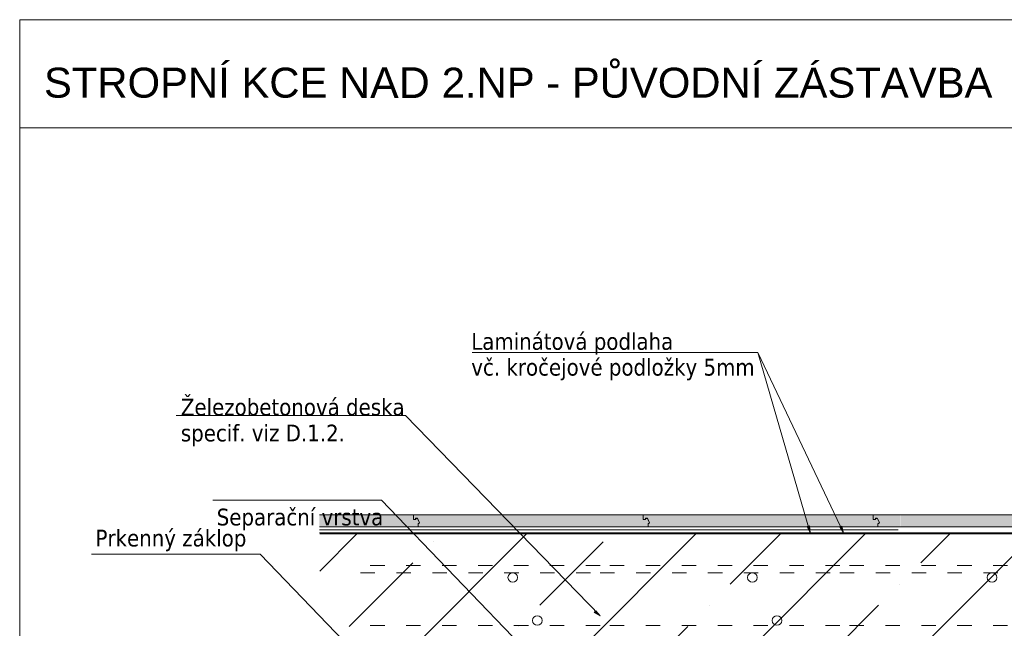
# Model space of a CAD drawing. Header units: millimetres. Extents: x -64926 to -56983, y 29477 to 31827.
# Tile 11 of 12: x -58452 to -57630, y 30422 to 30930. Entities that reach past the tile are written whole.
import ezdxf

# ---------------------------------------------------------------- set-up
doc = ezdxf.new("R2010")
doc.units = ezdxf.units.MM
doc.header["$MEASUREMENT"] = 0
doc.linetypes.add('ČÁRKOVANÁ1', pattern=[30, 12, -18])
doc.styles.add('GENEROVANÝ_STYL_1', font='txt')
doc.styles.add('GENEROVANÝ_STYL_2', font='txt')
doc.linetypes.add('LEPENÍ', pattern='A,0,[2,Detail č.10 Stropní KCE NAD 2.NP1.Shx,S=0.060476,R=0,X=0,Y=0],-7.62,0', length=7.62)
doc.linetypes.add('ZEBRIK', pattern='A,0,[3,Detail č.10 Stropní KCE NAD 2.NP1.Shx,S=0.00015873,R=0,X=0,Y=0],-0.02,0', length=0.02)

msp = doc.modelspace()

# ---------------------------------------------------------------- hatches: boundary and pattern name
at = {"linetype": 'Continuous', "lineweight": 20, "true_color": 0xff6600}
for points in [[(-58202.03, 30506.48), (-58119.67, 30506.48), (-58119.67, 30509.05), (-58118.42, 30509.87), (-58120.15, 30513.48), (-58121.65, 30513.48), (-58121.65, 30512.73), (-58121.79, 30512.59), (-58123.65, 30512.48), (-58123.65, 30516.48), (-58202.03, 30516.48)], [(-58123.65, 30512.48), (-58121.9, 30512.48), (-58121.79, 30513.63), (-58120.22, 30513.63), (-58118.42, 30509.87), (-58119.67, 30509.05), (-58119.67, 30506.48), (-57927.67, 30506.48), (-57927.67, 30509.05), (-57926.42, 30509.87), (-57928.15, 30513.48), (-57929.65, 30513.48), (-57929.65, 30512.73), (-57931.65, 30512.48), (-57931.65, 30516.48), (-58123.65, 30516.48)], [(-57931.65, 30512.48), (-57929.9, 30512.48), (-57929.79, 30513.63), (-57928.22, 30513.63), (-57926.42, 30509.87), (-57927.67, 30509.05), (-57927.67, 30506.48), (-57735.67, 30506.48), (-57735.67, 30509.05), (-57734.42, 30509.87), (-57736.15, 30513.48), (-57737.65, 30513.48), (-57737.65, 30512.73), (-57739.65, 30512.48), (-57739.65, 30516.48), (-57931.65, 30516.48)], [(-57735.67, 30509.05), (-57735.67, 30506.48), (-57717.39, 30506.48), (-57717.39, 30516.48), (-57739.65, 30516.48), (-57739.65, 30512.48), (-57737.9, 30512.48), (-57736.15, 30513.48)], [(-57716.95, 30516.48), (-57716.95, 30506.48), (-57543.67, 30506.48), (-57543.67, 30509.05), (-57542.42, 30509.87), (-57544.15, 30513.48), (-57545.65, 30513.48), (-57545.65, 30512.73), (-57545.9, 30512.48), (-57547.65, 30512.48), (-57547.65, 30516.48)]]:
    msp.add_hatch(color=30, dxfattribs=at).paths.add_polyline_path(points)
at = {"linetype": 'Continuous', "lineweight": 13}
for points in [[(-57792.91, 30507.15), (-57794.71, 30506.62), (-57792.25, 30501.48)], [(-57765.7, 30507.03), (-57767.43, 30506.31), (-57764.39, 30501.48)], [(-57971.39, 30436.49), (-57972.62, 30435.08), (-57967.78, 30432.07)]]:
    msp.add_hatch(color=154, dxfattribs=at).paths.add_polyline_path(points)
at = {"linetype": 'Continuous', "lineweight": 20, "true_color": 0xff6600}
h = msp.add_hatch(dxfattribs=at)
h.set_pattern_fill('beton_prostý_3_0001', color=30, style=0, pattern_type=2)
h.set_pattern_definition([(45, (0, 0), (-70.71068, 70.71068), []), (45, (-35.36, 35.36), (-70.71068, 70.71068), [75, -25, 0, -25])])
h.paths.add_polyline_path([(-57202.08, 30400.25), (-57202.08, 30500.48), (-58201.87, 30500.48), (-58201.87, 30400.25)])

# ---------------------------------------------------------------- linework, layer by layer
at = {"color": 154, "linetype": 'Continuous', "lineweight": 13}
for p, q in [((-58452.39, 30839.5), (-56985.16, 30839.5)), ((-57765.7, 30507.03), (-57767.43, 30506.31)), ((-57764.39, 30501.48), (-57767.43, 30506.31)), ((-57764.39, 30501.48), (-57766.57, 30506.67)), ((-57765.7, 30507.03), (-57764.39, 30501.48))]:
    msp.add_line(p, q, dxfattribs=at)
at = {"color": 48, "linetype": 'Continuous', "lineweight": 20, "true_color": 0x5a400a}
for p, q in [((-58202.03, 30506.48), (-57202.08, 30506.48)), ((-58202.03, 30501.48), (-57202.08, 30501.48)), ((-58202.03, 30501.48), (-57202.08, 30501.48)), ((-58202.03, 30501.48), (-57202.08, 30501.48)), ((-58201.87, 30501.48), (-57202.08, 30501.48)), ((-58201.87, 30501.48), (-57202.08, 30501.48)), ((-58201.87, 30500.48), (-57202.08, 30500.48))]:
    msp.add_line(p, q, dxfattribs=at)
at = {"color": 30, "linetype": 'ZEBRIK', "lineweight": 20, "true_color": 0xff6600}
msp.add_line((-58202.03, 30503.98), (-57718.67, 30503.98), dxfattribs=at)
at = {"color": 154, "linetype": 'LEPENÍ', "lineweight": 13}
for p, q in [((-57785.37, 30501.48), (-57799.12, 30501.48)), ((-57771.26, 30501.48), (-57757.51, 30501.48))]:
    msp.add_line(p, q, dxfattribs=at)
at = {"color": 154, "linetype": 'Continuous', "lineweight": 13}
msp.add_lwpolyline([(-56985.16, 30929.61), (-56985.16, 29907.63), (-58452.39, 29907.63), (-58452.39, 30929.61)], close=True, dxfattribs=at)
at = {"color": 154, "linetype": 'Continuous', "lineweight": 13, "flags": 128}
for points in [[(-57764.39, 30501.48), (-57835.85, 30651.82), (-58074.49, 30651.82)], [(-57792.25, 30501.48), (-57835.85, 30651.82), (-58074.49, 30651.82)], [(-57967.78, 30432.07), (-58130.14, 30599.42), (-58321.78, 30599.42)], [(-58027.25, 30400.73), (-58150.28, 30528.75), (-58291.08, 30528.75)], [(-58160.38, 30388.85), (-58251.49, 30483.66), (-58392.29, 30483.66)]]:
    msp.add_lwpolyline(points, dxfattribs=at)
at = {"color": 48, "linetype": 'Continuous', "lineweight": 20, "true_color": 0x5a400a}
for points in [[(-58202.03, 30506.48), (-58119.67, 30506.48), (-58119.67, 30509.05), (-58118.42, 30509.87), (-58120.15, 30513.48), (-58121.65, 30513.48), (-58121.65, 30512.73), (-58121.9, 30512.48), (-58123.65, 30512.48), (-58123.65, 30516.48), (-58202.03, 30516.48)], [(-57717.39, 30516.48), (-57739.65, 30516.48), (-57739.65, 30512.48)], [(-57697.29, 30506.48), (-57543.67, 30506.48), (-57543.67, 30509.05), (-57542.42, 30509.87), (-57544.15, 30513.48), (-57545.65, 30513.48), (-57545.65, 30512.73), (-57545.9, 30512.48), (-57547.65, 30512.48), (-57547.65, 30516.48), (-57717.39, 30516.48)], [(-57739.65, 30512.48), (-57737.9, 30512.48), (-57737.79, 30512.59), (-57737.79, 30513.63), (-57736.22, 30513.63), (-57734.42, 30509.87), (-57735.67, 30509.05), (-57735.67, 30506.48), (-57717.39, 30506.48)]]:
    msp.add_lwpolyline(points, dxfattribs=at)
for points in [[(-58123.65, 30512.48), (-58121.9, 30512.48), (-58121.79, 30512.59), (-58121.79, 30513.63), (-58120.22, 30513.63), (-58118.42, 30509.87), (-58119.67, 30509.05), (-58119.67, 30506.48), (-57927.67, 30506.48), (-57927.67, 30509.05), (-57926.42, 30509.87), (-57928.15, 30513.48), (-57929.65, 30513.48), (-57929.65, 30512.73), (-57929.9, 30512.48), (-57931.65, 30512.48), (-57931.65, 30516.48), (-58123.65, 30516.48)], [(-57931.65, 30512.48), (-57929.9, 30512.48), (-57929.79, 30512.59), (-57929.79, 30513.63), (-57928.22, 30513.63), (-57926.42, 30509.87), (-57927.67, 30509.05), (-57927.67, 30506.48), (-57735.67, 30506.48), (-57735.67, 30509.05), (-57734.42, 30509.87), (-57736.15, 30513.48), (-57737.65, 30513.48), (-57737.65, 30512.73), (-57737.9, 30512.48), (-57739.65, 30512.48), (-57739.65, 30516.48), (-57931.65, 30516.48)]]:
    msp.add_lwpolyline(points, close=True, dxfattribs=at)
at = {"color": 7, "linetype": 'Continuous', "lineweight": 13, "flags": 128}
for points in [[(-57792.91, 30507.15), (-57794.71, 30506.62), (-57792.25, 30501.48)], [(-57765.7, 30507.03), (-57767.43, 30506.31), (-57764.39, 30501.48)], [(-57971.39, 30436.49), (-57972.62, 30435.08), (-57967.78, 30432.07)]]:
    msp.add_lwpolyline(points, close=True, dxfattribs=at)
at = {"color": 154, "linetype": 'ČÁRKOVANÁ1', "lineweight": 13}
for points in [[(-57967.6, 30474.18), (-58167.7, 30474.18)], [(-57967.6, 30474.18), (-58167.7, 30474.18)], [(-57767.49, 30474.18), (-57967.6, 30474.18)], [(-57767.49, 30474.18), (-57967.6, 30474.18)], [(-57567.39, 30474.18), (-57767.49, 30474.18)], [(-57567.39, 30474.18), (-57767.49, 30474.18)], [(-58167.7, 30468.18), (-57967.6, 30468.18)], [(-58167.7, 30468.18), (-57967.6, 30468.18)], [(-57967.6, 30468.18), (-57767.49, 30468.18)], [(-57967.6, 30468.18), (-57767.49, 30468.18)], [(-57767.49, 30468.18), (-57567.39, 30468.18)], [(-57767.49, 30468.18), (-57567.39, 30468.18)], [(-57967.6, 30424.25), (-58167.7, 30424.25)], [(-57767.49, 30424.25), (-57967.6, 30424.25)], [(-57767.49, 30424.25), (-57967.6, 30424.25)], [(-57567.39, 30424.25), (-57767.49, 30424.25)], [(-57567.39, 30424.25), (-57767.49, 30424.25)]]:
    msp.add_lwpolyline(points, dxfattribs=at)
at = {"color": 154, "linetype": 'Continuous', "lineweight": 13}
for centre in [(-58040.63, 30464.18), (-57840.52, 30464.18), (-57640.42, 30464.18), (-58020.07, 30428.26), (-57819.97, 30428.26)]:
    msp.add_circle(centre, 4, dxfattribs=at)

# ---------------------------------------------------------------- texts
at = {"color": 154, "linetype": 'Continuous', "lineweight": 13, "attachment_point": 7}
for s, insert, char_height, style in [('\\A1;{\\pql;\\fArial|b0|i0|c238|p38;STROPNÍ KCE \\fArial|b0|i0|c238|p38;\\H1.027902x;NAD\\fArial|b0|i0|c238|p38; \\fArial|b0|i0|c238|p38;\\H0.972855x;2.NP \\fArial|b0|i0|c238|p38;-\\fArial|b0|i0|c238|p38; PŮVODNÍ ZÁSTAVB\\fArial|b0|i0|c238|p38;A}', (-58432.14, 30863.88), 25, 'GENEROVANÝ_STYL_1'), ('\\A1;{\\pql;\\fTahoma|b0|i0|c238|p34;Železobetonová deska}', (-58317.79, 30599.13), 14, 'GENEROVANÝ_STYL_2'), ('\\A1;{\\pql;\\fTahoma|b0|i0|c238|p34;specif. viz D.1.\\fTahoma|b0|i0|c238|p34;2\\fTahoma|b0|i0|c238|p34;.}', (-58317.79, 30573.74), 14, 'GENEROVANÝ_STYL_2'), ('\\A1;{\\pql;\\fTahoma|b0|i0|c238|p34;Separační vrstva\\P\\pql;\\fTahoma|b0|i0|c238|p34;}', (-58287.85, 30503.62), 14, 'GENEROVANÝ_STYL_2'), ('\\A1;{\\pql;\\fTahoma|b0|i0|c238|p34;Prkenný záklop}', (-58389.06, 30486.06), 14, 'GENEROVANÝ_STYL_2')]:
    msp.add_mtext(s, dxfattribs=dict(at, insert=insert, char_height=char_height, style=style))
at = {"color": 154, "linetype": 'Continuous', "lineweight": 13, "insert": (-58075.29, 30628.65), "char_height": 14, "attachment_point": 7, "line_spacing_factor": 0.922871, "style": 'GENEROVANÝ_STYL_2'}
msp.add_mtext('\\A1;{\\pql;\\fTahoma|b0|i0|c238|p34;Laminátová podlaha\\P\\pql;\\fTahoma|b0|i0|c238|p34;vč. kročejové podložky\\fTahoma|b0|i0|c238|p34; 5mm}', dxfattribs=at)

doc.saveas('drawing.dxf')
